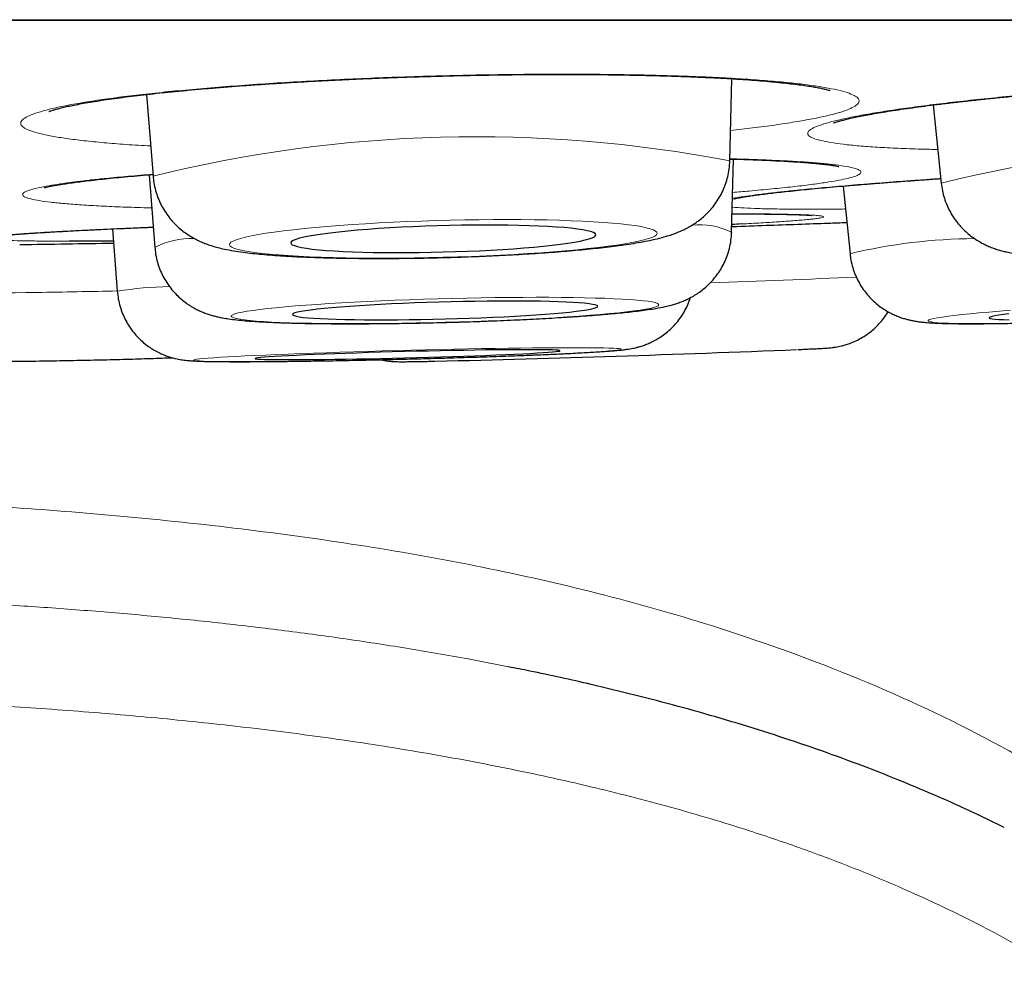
# Model space of a CAD drawing. Header units: millimetres. Extents: x 8 to 761, y 12 to 790.
# Tile 9 of 241: x 356.17 to 360.12, y 353.23 to 357.01. Entities that reach past the tile are written whole.
import ezdxf

# ---------------------------------------------------------------- set-up
doc = ezdxf.new("R2010")
doc.units = ezdxf.units.MM

msp = doc.modelspace()

# ---------------------------------------------------------------- linework, layer by layer
at = {"color": 252, "linetype": 'Continuous', "lineweight": 0}
msp.add_line((337.6885, 357.0097), (371.0841, 357.0097), dxfattribs=at)
at = {"color": 7, "linetype": 'Continuous', "lineweight": 30}
for p, q in [((337.7188, 357.0073), (371.0537, 357.0073)), ((359.0171, 356.4429), (359.0256, 356.7724)), ((356.6748, 356.7094), (356.7008, 356.3812)), ((359.8335, 356.6671), (359.866, 356.3532)), ((359.0171, 356.4429), (359.0171, 356.4422)), ((359.0243, 356.1563), (359.0319, 356.4497)), ((356.6848, 356.3869), (356.708, 356.0944)), ((359.4722, 356.3415), (359.4997, 356.0697)), ((356.5378, 356.1694), (356.5574, 355.9187)), ((359.0243, 356.1563), (359.024, 356.1548)), ((359.4998, 356.0692), (359.4997, 356.0697))]:
    msp.add_line(p, q, dxfattribs=at)
at = {"color": 252, "linetype": 'Continuous', "lineweight": 0, "flags": 128}
for points in [[(357.8665, 356.0554), (357.9245, 356.0571), (357.9822, 356.0591), (358.0394, 356.0615), (358.0957, 356.0641), (358.1511, 356.0671), (358.2051, 356.0703), (358.2576, 356.0738), (358.3083, 356.0776), (358.357, 356.0816), (358.4035, 356.0858), (358.4475, 356.0903), (358.4889, 356.0949), (358.5274, 356.0996), (358.5629, 356.1045), (358.5952, 356.1095), (358.6242, 356.1146), (358.6498, 356.1198), (358.6717, 356.125), (358.69, 356.1302), (358.7046, 356.1354), (358.7153, 356.1406), (358.7221, 356.1458), (358.7251, 356.1508), (358.7241, 356.1558), (358.7192, 356.1607), (358.7104, 356.1654), (358.6978, 356.1699), (358.6813, 356.1743), (358.6612, 356.1784), (358.6374, 356.1824), (358.6101, 356.186), (358.5795, 356.1895), (358.5455, 356.1926), (358.5085, 356.1955), (358.4685, 356.1981), (358.4258, 356.2003), (358.3806, 356.2022), (358.333, 356.2038), (358.2832, 356.2051), (358.2316, 356.206), (358.1783, 356.2066), (358.1236, 356.2068), (358.0677, 356.2066), (358.0108, 356.2061), (357.9534, 356.2053), (357.8955, 356.2041), (357.8375, 356.2025), (357.7796, 356.2007), (357.7222, 356.1985), (357.6653, 356.196), (357.6094, 356.1932), (357.5547, 356.1901), (357.5014, 356.1867), (357.4498, 356.183), (357.4001, 356.1791), (357.3524, 356.175), (357.3072, 356.1707), (357.2645, 356.1662), (357.2245, 356.1615), (357.1875, 356.1567), (357.1535, 356.1517), (357.1229, 356.1467), (357.0956, 356.1415), (357.0718, 356.1364), (357.0517, 356.1311), (357.0352, 356.1259), (357.0226, 356.1207), (357.0138, 356.1155), (357.0089, 356.1104), (357.0079, 356.1054), (357.0109, 356.1005), (357.0177, 356.0957), (357.0284, 356.0911), (357.043, 356.0866), (357.0613, 356.0824), (357.0832, 356.0783), (357.1088, 356.0745), (357.1378, 356.0709), (357.1701, 356.0676), (357.2056, 356.0646), (357.2441, 356.0619), (357.2855, 356.0595), (357.3295, 356.0574), (357.376, 356.0557), (357.4247, 356.0542), (357.4754, 356.0531), (357.5279, 356.0524), (357.5819, 356.052), (357.6373, 356.052), (357.6937, 356.0523), (357.7508, 356.053), (357.8085, 356.054), (357.8665, 356.0554)], [(357.8738, 355.7942), (357.9317, 355.7958), (357.9894, 355.7977), (358.0466, 355.7998), (358.103, 355.802), (358.1584, 355.8044), (358.2124, 355.8071), (358.2649, 355.8098), (358.3156, 355.8127), (358.3643, 355.8158), (358.4108, 355.8189), (358.4548, 355.8222), (358.4961, 355.8256), (358.5347, 355.829), (358.5702, 355.8325), (358.6025, 355.836), (358.6315, 355.8396), (358.657, 355.8431), (358.679, 355.8467), (358.6973, 355.8502), (358.7118, 355.8537), (358.7225, 355.8572), (358.7294, 355.8606), (358.7323, 355.8638), (358.7313, 355.867), (358.7265, 355.8701), (358.7177, 355.8731), (358.705, 355.8759), (358.6886, 355.8785), (358.6685, 355.881), (358.6447, 355.8833), (358.6174, 355.8854), (358.5867, 355.8873), (358.5528, 355.889), (358.5158, 355.8905), (358.4758, 355.8918), (358.4331, 355.8928), (358.3878, 355.8936), (358.3402, 355.8942), (358.2905, 355.8945), (358.2389, 355.8946), (358.1856, 355.8944), (358.1308, 355.894), (358.0749, 355.8934), (358.0181, 355.8925), (357.9606, 355.8914), (357.9028, 355.8901), (357.8448, 355.8886), (357.7869, 355.8868), (357.7294, 355.8848), (357.6726, 355.8827), (357.6167, 355.8803), (357.562, 355.8778), (357.5087, 355.8751), (357.4571, 355.8723), (357.4073, 355.8693), (357.3597, 355.8662), (357.3145, 355.863), (357.2717, 355.8597), (357.2318, 355.8563), (357.1948, 355.8528), (357.1608, 355.8493), (357.1301, 355.8458), (357.1029, 355.8422), (357.0791, 355.8386), (357.0589, 355.8351), (357.0425, 355.8316), (357.0299, 355.8281), (357.0211, 355.8247), (357.0162, 355.8213), (357.0152, 355.8181), (357.0182, 355.815), (357.025, 355.8119), (357.0357, 355.8091), (357.0503, 355.8063), (357.0686, 355.8038), (357.0905, 355.8014), (357.1161, 355.7992), (357.1451, 355.7972), (357.1774, 355.7954), (357.2129, 355.7938), (357.2514, 355.7924), (357.2928, 355.7912), (357.3368, 355.7903), (357.3832, 355.7896), (357.4319, 355.7892), (357.4827, 355.789), (357.5352, 355.789), (357.5892, 355.7893), (357.6445, 355.7898), (357.7009, 355.7905), (357.7581, 355.7915), (357.8158, 355.7927), (357.8738, 355.7942)], [(360.1441, 355.8425), (360.0996, 355.8389), (360.0576, 355.8354), (360.0185, 355.8318), (359.9824, 355.8284), (359.9493, 355.8249), (359.9196, 355.8216), (359.8933, 355.8184), (359.8705, 355.8152), (359.8514, 355.8122), (359.8361, 355.8093), (359.8245, 355.8066), (359.8168, 355.804), (359.813, 355.8016), (359.8131, 355.7994), (359.8171, 355.7973), (359.825, 355.7955), (359.8368, 355.7939), (359.8524, 355.7925), (359.8717, 355.7913), (359.8946, 355.7904), (359.9211, 355.7897), (359.9511, 355.7892), (359.9842, 355.789), (360.0206, 355.789), (360.0599, 355.7892), (360.1019, 355.7897), (360.1466, 355.7905)], [(358.5815, 355.6862), (358.5795, 355.6873), (358.5736, 355.6883), (358.5638, 355.6892), (358.5502, 355.69), (358.5328, 355.6907), (358.5117, 355.6913), (358.4871, 355.6917), (358.4589, 355.692), (358.4273, 355.6922), (358.3926, 355.6923), (358.3548, 355.6922), (358.3141, 355.692), (358.2707, 355.6917), (358.2248, 355.6913), (358.1766, 355.6907), (358.1264, 355.69), (358.0743, 355.6892), (358.0206, 355.6883), (357.9656, 355.6872), (357.9094, 355.6861), (357.8524, 355.6848), (357.7948, 355.6835), (357.7369, 355.6821), (357.6789, 355.6806), (357.6211, 355.679), (357.5637, 355.6774), (357.5071, 355.6757), (357.4515, 355.6739), (357.3971, 355.6721), (357.3442, 355.6703), (357.2931, 355.6684), (357.2439, 355.6665), (357.1968, 355.6646), (357.1522, 355.6627), (357.1102, 355.6608), (357.071, 355.659), (357.0347, 355.6571), (357.0016, 355.6553), (356.9718, 355.6535), (356.9454, 355.6518), (356.9226, 355.6501), (356.9034, 355.6485), (356.8879, 355.647), (356.8763, 355.6455), (356.8685, 355.6441), (356.8646, 355.6429), (356.8646, 355.6417), (356.8686, 355.6406), (356.8764, 355.6396), (356.8881, 355.6388), (356.9036, 355.638), (356.9229, 355.6374), (356.9458, 355.6369), (356.9722, 355.6365), (357.0021, 355.6363), (357.0353, 355.6362), (357.0716, 355.6362), (357.1108, 355.6363), (357.1529, 355.6366), (357.1975, 355.6369), (357.2446, 355.6375), (357.2938, 355.6381), (357.345, 355.6388), (357.398, 355.6397), (357.4524, 355.6407), (357.508, 355.6418), (357.5646, 355.643), (357.622, 355.6443), (357.6798, 355.6456), (357.7378, 355.6471), (357.7957, 355.6486), (357.8533, 355.6502), (357.9103, 355.6519), (357.9664, 355.6537), (358.0215, 355.6554), (358.0751, 355.6573), (358.1272, 355.6591), (358.1774, 355.661), (358.2256, 355.6629), (358.2714, 355.6648), (358.3147, 355.6667), (358.3554, 355.6685), (358.3932, 355.6704), (358.4279, 355.6722), (358.4593, 355.674), (358.4875, 355.6758), (358.5121, 355.6775), (358.5331, 355.6791), (358.5505, 355.6807), (358.564, 355.6822), (358.5737, 355.6836), (358.5796, 355.6849), (358.5815, 355.6862)]]:
    msp.add_lwpolyline(points, dxfattribs=at)
at = {"color": 7, "linetype": 'Continuous', "lineweight": 30, "flags": 128}
for points in [[(357.8665, 356.0766), (357.9152, 356.078), (357.9636, 356.0798), (358.0113, 356.0819), (358.0582, 356.0843), (358.1038, 356.087), (358.1479, 356.0899), (358.1903, 356.0931), (358.2306, 356.0965), (358.2686, 356.1002), (358.3041, 356.104), (358.3367, 356.108), (358.3665, 356.1121), (358.393, 356.1163), (358.4163, 356.1206), (358.436, 356.125), (358.4522, 356.1294), (358.4646, 356.1337), (358.4733, 356.1381), (358.4781, 356.1424), (358.4791, 356.1466), (358.4762, 356.1507), (358.4694, 356.1547), (358.4589, 356.1585), (358.4446, 356.1622), (358.4266, 356.1656), (358.4051, 356.1688), (358.3802, 356.1717), (358.352, 356.1744), (358.3208, 356.1768), (358.2867, 356.1789), (358.2499, 356.1807), (358.2107, 356.1822), (358.1693, 356.1833), (358.1261, 356.1841), (358.0811, 356.1845), (358.0349, 356.1846), (357.9875, 356.1843), (357.9394, 356.1837), (357.8909, 356.1828), (357.8421, 356.1815), (357.7936, 356.1799), (357.7455, 356.1779), (357.6981, 356.1757), (357.6519, 356.1731), (357.6069, 356.1703), (357.5637, 356.1672), (357.5223, 356.1639), (357.4831, 356.1604), (357.4464, 356.1567), (357.4122, 356.1528), (357.381, 356.1487), (357.3529, 356.1446), (357.3279, 356.1403), (357.3064, 356.1359), (357.2885, 356.1316), (357.2741, 356.1272), (357.2636, 356.1228), (357.2568, 356.1185), (357.2539, 356.1142), (357.2549, 356.11), (357.2597, 356.106), (357.2684, 356.1021), (357.2808, 356.0983), (357.297, 356.0948), (357.3167, 356.0915), (357.34, 356.0884), (357.3665, 356.0856), (357.3963, 356.0831), (357.429, 356.0808), (357.4644, 356.0789), (357.5024, 356.0773), (357.5427, 356.076), (357.5851, 356.075), (357.6292, 356.0744), (357.6748, 356.0741), (357.7217, 356.0742), (357.7694, 356.0747), (357.8178, 356.0754), (357.8665, 356.0766)], [(357.8738, 355.8078), (357.9225, 355.8092), (357.9708, 355.8108), (358.0186, 355.8126), (358.0654, 355.8146), (358.1111, 355.8168), (358.1552, 355.8191), (358.1975, 355.8216), (358.2379, 355.8242), (358.2759, 355.8269), (358.3113, 355.8297), (358.344, 355.8325), (358.3737, 355.8355), (358.4003, 355.8384), (358.4235, 355.8414), (358.4433, 355.8444), (358.4594, 355.8474), (358.4719, 355.8503), (358.4806, 355.8532), (358.4854, 355.856), (358.4864, 355.8588), (358.4835, 355.8614), (358.4767, 355.8639), (358.4661, 355.8662), (358.4518, 355.8684), (358.4339, 355.8705), (358.4123, 355.8723), (358.3874, 355.874), (358.3593, 355.8754), (358.328, 355.8767), (358.2939, 355.8777), (358.2572, 355.8785), (358.218, 355.879), (358.1766, 355.8794), (358.1333, 355.8795), (358.0884, 355.8793), (358.0421, 355.8789), (357.9948, 355.8783), (357.9467, 355.8774), (357.8981, 355.8764), (357.8494, 355.8751), (357.8008, 355.8736), (357.7527, 355.8718), (357.7054, 355.8699), (357.6591, 355.8679), (357.6142, 355.8656), (357.5709, 355.8632), (357.5296, 355.8607), (357.4904, 355.8581), (357.4536, 355.8553), (357.4195, 355.8525), (357.3883, 355.8496), (357.3601, 355.8466), (357.3352, 355.8436), (357.3137, 355.8406), (357.2957, 355.8376), (357.2814, 355.8347), (357.2708, 355.8318), (357.2641, 355.8289), (357.2612, 355.8261), (357.2621, 355.8235), (357.267, 355.8209), (357.2756, 355.8185), (357.2881, 355.8162), (357.3043, 355.8141), (357.324, 355.8121), (357.3472, 355.8104), (357.3738, 355.8088), (357.4035, 355.8075), (357.4362, 355.8063), (357.4717, 355.8054), (357.5097, 355.8048), (357.55, 355.8043), (357.5924, 355.8041), (357.6365, 355.8041), (357.6821, 355.8044), (357.729, 355.8049), (357.7767, 355.8056), (357.8251, 355.8066), (357.8738, 355.8078)], [(360.1378, 355.8277), (360.1155, 355.825), (360.0967, 355.8224), (360.0816, 355.8199), (360.0702, 355.8175), (360.0625, 355.8153), (360.0588, 355.8132), (360.0588, 355.8114), (360.0628, 355.8097), (360.0706, 355.8082), (360.0822, 355.807), (360.0975, 355.8059), (360.1164, 355.8051), (360.1389, 355.8045)], [(358.3355, 355.6799), (358.3336, 355.6808), (358.3278, 355.6817), (358.3181, 355.6824), (358.3047, 355.683), (358.2876, 355.6835), (358.2669, 355.6839), (358.2428, 355.6841), (358.2155, 355.6842), (358.185, 355.6842), (358.1515, 355.6841), (358.1154, 355.6838), (358.0768, 355.6835), (358.0359, 355.683), (357.9931, 355.6823), (357.9485, 355.6816), (357.9026, 355.6808), (357.8554, 355.6798), (357.8075, 355.6788), (357.759, 355.6776), (357.7103, 355.6764), (357.6617, 355.6751), (357.6134, 355.6737), (357.5659, 355.6723), (357.5193, 355.6708), (357.474, 355.6693), (357.4303, 355.6677), (357.3885, 355.6661), (357.3487, 355.6646), (357.3114, 355.663), (357.2766, 355.6614), (357.2446, 355.6598), (357.2157, 355.6583), (357.19, 355.6568), (357.1676, 355.6553), (357.1488, 355.6539), (357.1336, 355.6526), (357.1221, 355.6513), (357.1144, 355.6502), (357.1105, 355.6491), (357.1106, 355.6481), (357.1145, 355.6472), (357.1222, 355.6464), (357.1337, 355.6457), (357.149, 355.6452), (357.1679, 355.6447), (357.1903, 355.6444), (357.2161, 355.6442), (357.245, 355.6442), (357.277, 355.6443), (357.3118, 355.6445), (357.3492, 355.6448), (357.389, 355.6452), (357.4309, 355.6458), (357.4746, 355.6465), (357.5199, 355.6472), (357.5665, 355.6481), (357.6141, 355.6491), (357.6623, 355.6502), (357.7109, 355.6514), (357.7597, 355.6527), (357.8081, 355.654), (357.8561, 355.6554), (357.9032, 355.6569), (357.9491, 355.6584), (357.9936, 355.6599), (358.0365, 355.6615), (358.0773, 355.6631), (358.1159, 355.6647), (358.152, 355.6663), (358.1854, 355.6678), (358.2158, 355.6694), (358.2432, 355.6709), (358.2672, 355.6724), (358.2879, 355.6738), (358.3049, 355.6752), (358.3183, 355.6765), (358.3279, 355.6777), (358.3336, 355.6788), (358.3355, 355.6799)]]:
    msp.add_lwpolyline(points, dxfattribs=at)
at = {"color": 252, "linetype": 'Continuous', "lineweight": 0}
for centre, radius, start, end in [((357.9995, 351.1423), 5.3974, 79.1327, 103.9226), ((361.3343, 350.3071), 6.2218, 82.18611, 103.64943), ((358.894, 355.8847), 0.3013, 64.3629, 95.4245), ((356.8534, 355.8268), 0.3045, 87.8571, 118.5076), ((360.0185, 353.8887), 2.2419, 90.4934, 103.3812), ((356.6559, 424.0068), 68.0918, 271.921729, 272.416717), ((355.7458, 388.1324), 32.2219, 269.63365, 270.86785), ((355.7, 393.7765), 37.866, 270.80777, 271.29909), ((356.7902, 354.5063), 1.4316, 90.9749, 99.3618)]:
    msp.add_arc(centre, radius, start, end, dxfattribs=at)
at = {"color": 7, "linetype": 'Continuous', "lineweight": 30}
for centre, radius, start, end in [((354.3863, 486.0945), 130, 270.784149, 270.950264), ((355.8353, 440.5696), 84.9551, 271.349096, 272.327422)]:
    msp.add_arc(centre, radius, start, end, dxfattribs=at)
for points, knots in [([(356.2832, 356.6408), (356.2831, 356.6408), (356.2828, 356.6406), (356.2852, 356.6416), (356.2904, 356.6436), (356.2992, 356.6465), (356.3115, 356.6501), (356.3276, 356.6544), (356.3475, 356.6591), (356.3712, 356.6643), (356.3987, 356.6697), (356.43, 356.6754), (356.4649, 356.6813), (356.5033, 356.6873), (356.5451, 356.6933), (356.59, 356.6993), (356.6378, 356.7052), (356.6882, 356.7111), (356.7414, 356.7168), (356.797, 356.7224), (356.8552, 356.728), (356.9156, 356.7333), (356.9781, 356.7385), (357.0426, 356.7435), (357.1089, 356.7483), (357.1643, 356.752), (357.2097, 356.7549), (357.2556, 356.7578), (357.3151, 356.7612), (357.3869, 356.7651), (357.4596, 356.7687), (357.5332, 356.7721), (357.6075, 356.7752), (357.6824, 356.778), (357.7578, 356.7805), (357.8334, 356.7827), (357.909, 356.7847), (357.9844, 356.7863), (358.0595, 356.7876), (358.1343, 356.7887), (358.2086, 356.7894), (358.2822, 356.7898), (358.3548, 356.7899), (358.4261, 356.7897), (358.4959, 356.7892), (358.5642, 356.7883), (358.631, 356.7872), (358.6964, 356.7858), (358.7603, 356.784), (358.8222, 356.782), (358.8819, 356.7797), (358.9392, 356.7772), (358.9936, 356.7743), (359.0453, 356.7713), (359.0943, 356.768), (359.1407, 356.7644), (359.1843, 356.7607), (359.225, 356.7567), (359.2623, 356.7527), (359.296, 356.7485), (359.326, 356.7443), (359.3519, 356.7402), (359.3738, 356.7363), (359.3911, 356.7327), (359.4041, 356.7296), (359.4131, 356.7272), (359.4185, 356.7255), (359.4209, 356.7246), (359.4205, 356.7248), (359.4204, 356.7248)], [0, 0, 0, 0, 0.003268, 0.013065, 0.023785, 0.035421, 0.047913, 0.061154, 0.075016, 0.089261, 0.104031, 0.119243, 0.134802, 0.150625, 0.166644, 0.182798, 0.199038, 0.215321, 0.231571, 0.248008, 0.264474, 0.280969, 0.297495, 0.314058, 0.33066, 0.347309, 0.354691, 0.363479, 0.380115, 0.396729, 0.413339, 0.429955, 0.446582, 0.463228, 0.479898, 0.496602, 0.513325, 0.529919, 0.546555, 0.56324, 0.579953, 0.596671, 0.613365, 0.630012, 0.64659, 0.663082, 0.679603, 0.696211, 0.71287, 0.729539, 0.746163, 0.7627, 0.779106, 0.795351, 0.811556, 0.827835, 0.844119, 0.860335, 0.876417, 0.892286, 0.907854, 0.923019, 0.937675, 0.952105, 0.964584, 0.976319, 0.987211, 0.997213, 1, 1, 1, 1]), ([(359.4333, 356.5946), (359.4333, 356.5946), (359.4332, 356.5946), (359.4361, 356.5958), (359.4421, 356.5979), (359.4517, 356.6009), (359.4648, 356.6046), (359.4818, 356.609), (359.5026, 356.6139), (359.5272, 356.6192), (359.5555, 356.6248), (359.5876, 356.6308), (359.6232, 356.6369), (359.6624, 356.6432), (359.7048, 356.6497), (359.7502, 356.6562), (359.7986, 356.6627), (359.8495, 356.6692), (359.9031, 356.6757), (359.9591, 356.6822), (360.0176, 356.6886), (360.0784, 356.6949), (360.1412, 356.7012), (360.2059, 356.7073), (360.2725, 356.7133), (360.333, 356.7185), (360.3837, 356.7227), (360.435, 356.7268), (360.4949, 356.7314), (360.5671, 356.7367), (360.6401, 356.7418), (360.714, 356.7467), (360.7885, 356.7514), (360.8635, 356.7559), (360.939, 356.7601), (361.0148, 356.764), (361.0904, 356.7677), (361.1657, 356.7712), (361.2407, 356.7743), (361.3154, 356.7772), (361.3895, 356.7798), (361.4629, 356.7822), (361.5352, 356.7842), (361.6063, 356.7859), (361.6758, 356.7873), (361.7437, 356.7884), (361.8101, 356.7892), (361.875, 356.7897), (361.9384, 356.7899), (361.9998, 356.7898), (362.059, 356.7893), (362.1157, 356.7886), (362.1696, 356.7876), (362.2207, 356.7863), (362.2691, 356.7847), (362.3149, 356.7828), (362.3579, 356.7807), (362.3979, 356.7783), (362.4345, 356.7758), (362.4676, 356.773), (362.4969, 356.7701), (362.5222, 356.7672), (362.5434, 356.7643), (362.56, 356.7617), (362.5722, 356.7594), (362.5806, 356.7575), (362.5851, 356.7564), (362.5869, 356.7558), (362.5865, 356.7559), (362.5864, 356.7559)], [0, 0, 0, 0, 0.00526, 0.015102, 0.025932, 0.037726, 0.050404, 0.06384, 0.077883, 0.092366, 0.107231, 0.122514, 0.13812, 0.153969, 0.169996, 0.186146, 0.20237, 0.21863, 0.234799, 0.251188, 0.267598, 0.28403, 0.300488, 0.316974, 0.333496, 0.35006, 0.361033, 0.369775, 0.386328, 0.402859, 0.419384, 0.435913, 0.452454, 0.469011, 0.485593, 0.502207, 0.518839, 0.535344, 0.551889, 0.568483, 0.585106, 0.601733, 0.618337, 0.634895, 0.651386, 0.667792, 0.684226, 0.700748, 0.717322, 0.733907, 0.750451, 0.766911, 0.783244, 0.799421, 0.81556, 0.83177, 0.84799, 0.864148, 0.880176, 0.895995, 0.911517, 0.926636, 0.941238, 0.955584, 0.967898, 0.979408, 0.990011, 0.999662, 1, 1, 1, 1]), ([(357.8665, 356.0543), (357.8763, 356.0545), (357.9049, 356.0553), (357.9522, 356.0568), (358.0081, 356.0589), (358.0634, 356.0613), (358.1181, 356.064), (358.1718, 356.067), (358.2246, 356.0702), (358.2761, 356.0737), (358.3262, 356.0774), (358.3748, 356.0814), (358.4218, 356.0857), (358.4671, 356.0902), (358.5106, 356.095), (358.5523, 356.1001), (358.5923, 356.1055), (358.631, 356.1113), (358.6687, 356.1178), (358.707, 356.1255), (358.7412, 356.1336), (358.7709, 356.1422), (358.7944, 356.1502), (358.8158, 356.1587), (358.8363, 356.1681), (358.8563, 356.1788), (358.8765, 356.1912), (358.8966, 356.2057), (358.9166, 356.2226), (358.9361, 356.2421), (358.9544, 356.264), (358.9711, 356.2882), (358.9858, 356.3144), (358.9979, 356.3423), (359.0073, 356.3715), (359.0138, 356.4026), (359.017, 356.4266), (359.0168, 356.4404), (359.0168, 356.4429)], [0, 0, 0, 0, 0.017927, 0.052002, 0.08609, 0.120198, 0.15434, 0.18853, 0.222786, 0.257129, 0.291584, 0.326183, 0.360971, 0.396007, 0.431373, 0.467192, 0.503654, 0.541068, 0.579992, 0.621558, 0.668571, 0.699851, 0.725597, 0.748081, 0.768252, 0.787063, 0.805245, 0.823308, 0.841453, 0.859872, 0.878581, 0.897513, 0.916588, 0.935746, 0.954948, 0.974174, 0.995249, 1, 1, 1, 1]), ([(359.0173, 356.4502), (359.0185, 356.4501), (359.0379, 356.4497), (359.0732, 356.4485), (359.1229, 356.4468), (359.1694, 356.4449), (359.2131, 356.4428), (359.2537, 356.4406), (359.2911, 356.4382), (359.3252, 356.4358), (359.3557, 356.4332), (359.3824, 356.4306), (359.4053, 356.428), (359.4234, 356.4256), (359.437, 356.4236), (359.4466, 356.4218), (359.4524, 356.4206), (359.4551, 356.42), (359.4547, 356.4201), (359.4547, 356.4201)], [0, 0, 0, 0, 0.004833, 0.07781, 0.150604, 0.223191, 0.295536, 0.367588, 0.439269, 0.510469, 0.580839, 0.64982, 0.717328, 0.782915, 0.839533, 0.892462, 0.94108, 0.985009, 1, 1, 1, 1]), ([(356.2639, 356.3345), (356.2639, 356.3345), (356.2635, 356.3344), (356.2653, 356.335), (356.2696, 356.3362), (356.2777, 356.3382), (356.2857, 356.3399), (356.2938, 356.3416), (356.3032, 356.3434), (356.3198, 356.3464), (356.3424, 356.3501), (356.3686, 356.3539), (356.3985, 356.358), (356.432, 356.3622), (356.469, 356.3665), (356.5092, 356.3708), (356.5527, 356.3752), (356.5992, 356.3796), (356.6482, 356.3839), (356.683, 356.3868), (356.7003, 356.3882)], [0, 0, 0, 0, 0.003546, 0.044122, 0.089492, 0.139716, 0.195464, 0.202357, 0.240745, 0.303103, 0.367421, 0.433816, 0.501798, 0.571006, 0.641179, 0.712128, 0.783727, 0.855877, 0.928404, 1, 1, 1, 1]), ([(356.7011, 356.381), (356.7019, 356.3722), (356.7037, 356.3528), (356.7104, 356.3237), (356.7202, 356.2942), (356.7326, 356.2665), (356.7473, 356.2406), (356.7639, 356.217), (356.782, 356.1956), (356.8012, 356.1767), (356.821, 356.1601), (356.841, 356.1459), (356.8608, 356.1338), (356.8804, 356.1235), (356.8999, 356.1147), (356.9196, 356.1071), (356.9402, 356.1003), (356.9632, 356.0939), (356.9911, 356.0874), (357.0242, 356.0812), (357.0613, 356.0757), (357.0994, 356.0711), (357.1385, 356.0672), (357.1795, 356.0638), (357.2231, 356.0608), (357.2678, 356.0583), (357.3141, 356.0562), (357.3618, 356.0544), (357.4111, 356.053), (357.4617, 356.0519), (357.5136, 356.0512), (357.5667, 356.0508), (357.6207, 356.0507), (357.6755, 356.0509), (357.731, 356.0515), (357.787, 356.0524), (357.8322, 356.0534), (357.8587, 356.0541), (357.8665, 356.0543)], [0, 0, 0, 0, 0.016597, 0.036441, 0.055918, 0.075058, 0.09388, 0.112389, 0.130581, 0.148451, 0.166006, 0.183309, 0.200535, 0.217961, 0.235975, 0.255203, 0.276526, 0.30128, 0.331825, 0.373202, 0.416474, 0.45553, 0.492343, 0.531118, 0.568392, 0.604727, 0.64045, 0.67575, 0.710743, 0.745511, 0.780109, 0.814578, 0.848948, 0.883243, 0.917484, 0.951686, 0.985864, 1, 1, 1, 1]), ([(359.0333, 356.29), (359.0334, 356.29), (359.0338, 356.2901), (359.0378, 356.2911), (359.0449, 356.2926), (359.0556, 356.2947), (359.0679, 356.2969), (359.0831, 356.2994), (359.1015, 356.3022), (359.1262, 356.3057), (359.1546, 356.3094), (359.1865, 356.3133), (359.2219, 356.3173), (359.2606, 356.3215), (359.3024, 356.3259), (359.3473, 356.3303), (359.3951, 356.3348), (359.4456, 356.3393), (359.4987, 356.3439), (359.5543, 356.3485), (359.6124, 356.3531), (359.6727, 356.3578), (359.7352, 356.3624), (359.7989, 356.367), (359.8426, 356.37), (359.8641, 356.3715)], [0, 0, 0, 0, 0.023055, 0.052637, 0.085905, 0.122661, 0.160516, 0.186354, 0.230183, 0.275045, 0.320992, 0.367735, 0.415078, 0.46289, 0.511082, 0.559599, 0.608391, 0.657152, 0.705862, 0.754849, 0.804038, 0.853354, 0.902725, 0.952059, 1, 1, 1, 1]), ([(359.8661, 356.353), (359.8675, 356.3429), (359.8702, 356.3223), (359.8782, 356.2923), (359.889, 356.2634), (359.9024, 356.2363), (359.918, 356.2112), (359.9354, 356.1883), (359.9542, 356.1678), (359.9739, 356.1497), (359.9941, 356.1341), (360.0143, 356.1209), (360.0341, 356.1098), (360.0534, 356.1007), (360.0723, 356.0931), (360.0909, 356.0866), (360.1101, 356.0811), (360.1307, 356.0761), (360.1549, 356.0713), (360.1853, 356.0665), (360.22, 356.0624), (360.2575, 356.0591), (360.2951, 356.0566), (360.3347, 356.0546), (360.3767, 356.053), (360.4199, 356.0519), (360.4647, 356.0511), (360.5111, 356.0507), (360.5591, 356.0507), (360.6086, 356.051), (360.6595, 356.0516), (360.7116, 356.0526), (360.7648, 356.0539), (360.8189, 356.0554), (360.8738, 356.0573), (360.9293, 356.0595), (360.9839, 356.0618), (361.02, 356.0636), (361.0375, 356.0645)], [0, 0, 0, 0, 0.018947, 0.038497, 0.057674, 0.076503, 0.094994, 0.113148, 0.13095, 0.148377, 0.165406, 0.182059, 0.19846, 0.214891, 0.231689, 0.249401, 0.268818, 0.291084, 0.31811, 0.353854, 0.400336, 0.439858, 0.476794, 0.51574, 0.55297, 0.589175, 0.624732, 0.659848, 0.694653, 0.729229, 0.763634, 0.79791, 0.832087, 0.866188, 0.900234, 0.934238, 0.968215, 1, 1, 1, 1]), ([(359.0262, 356.2298), (359.0392, 356.2297), (359.0676, 356.2297), (359.1078, 356.2296), (359.1475, 356.2293), (359.184, 356.2289), (359.2172, 356.2284), (359.2469, 356.2278), (359.2732, 356.2272), (359.2957, 356.2264), (359.3144, 356.2257), (359.3285, 356.2249), (359.3382, 356.2242), (359.3435, 356.2238), (359.3459, 356.2235), (359.3455, 356.2235), (359.3454, 356.2236)], [0, 0, 0, 0, 0.0721036, 0.157173, 0.2421481, 0.3269675, 0.4111478, 0.4945998, 0.5772889, 0.6589213, 0.7390038, 0.8167175, 0.8814584, 0.9395441, 0.9897408, 1, 1, 1, 1]), ([(356.0737, 356.1399), (356.0736, 356.1398), (356.0733, 356.1398), (356.0756, 356.1402), (356.0807, 356.1409), (356.0895, 356.1419), (356.0993, 356.143), (356.1095, 356.144), (356.1213, 356.1451), (356.1392, 356.1466), (356.1636, 356.1486), (356.1915, 356.1506), (356.2228, 356.1527), (356.2576, 356.1549), (356.2956, 356.1571), (356.3367, 356.1595), (356.3809, 356.1618), (356.4279, 356.1642), (356.4776, 356.1666), (356.5299, 356.1691), (356.5848, 356.1715), (356.6419, 356.174), (356.6817, 356.1757), (356.7015, 356.1765)], [0, 0, 0, 0, 0.009569, 0.041148, 0.077946, 0.119786, 0.166013, 0.185623, 0.215789, 0.268319, 0.321896, 0.376527, 0.431883, 0.487762, 0.544041, 0.600646, 0.657538, 0.714667, 0.77157, 0.828519, 0.885737, 0.943143, 1, 1, 1, 1]), ([(359.0249, 356.1789), (359.0257, 356.179), (359.073, 356.1806), (359.1623, 356.1837), (359.2911, 356.1882), (359.3995, 356.1921), (359.4624, 356.1944), (359.487, 356.1953)], [0, 0, 0, 0, 0.004936, 0.283805, 0.5548, 0.825796, 1, 1, 1, 1]), ([(359.0629, 356.1891), (359.0629, 356.1891), (359.0516, 356.1884), (359.0383, 356.1878), (359.0251, 356.1871)], [0, 0, 0, 0, 0.007047, 1, 1, 1, 1]), ([(357.8738, 355.7937), (357.8835, 355.794), (357.9118, 355.7947), (357.9586, 355.7962), (358.0139, 355.798), (358.0686, 355.8001), (358.1226, 355.8023), (358.1757, 355.8047), (358.2277, 355.8072), (358.2784, 355.8099), (358.3277, 355.8128), (358.3753, 355.8158), (358.4212, 355.8189), (358.4652, 355.8221), (358.5073, 355.8255), (358.5473, 355.829), (358.5853, 355.8326), (358.6213, 355.8365), (358.6556, 355.8406), (358.6888, 355.8451), (358.7227, 355.8504), (358.7529, 355.8562), (358.779, 355.8626), (358.7989, 355.8683), (358.8162, 355.8742), (358.8338, 355.8811), (358.8519, 355.8894), (358.8709, 355.8995), (358.8906, 355.9119), (358.9109, 355.9269), (358.9311, 355.9446), (358.9506, 355.9651), (358.9686, 355.9881), (358.9847, 356.0131), (358.9984, 356.04), (359.0095, 356.0684), (359.0179, 356.099), (359.0231, 356.1284), (359.0237, 356.148), (359.024, 356.1562)], [0, 0, 0, 0, 0.017574, 0.050982, 0.084399, 0.117829, 0.151281, 0.184764, 0.218289, 0.25187, 0.285523, 0.319268, 0.353133, 0.387156, 0.421387, 0.455903, 0.490817, 0.526311, 0.562697, 0.600575, 0.641292, 0.688949, 0.719458, 0.739418, 0.757207, 0.773516, 0.789185, 0.804787, 0.820705, 0.837262, 0.854495, 0.87226, 0.890379, 0.908715, 0.927183, 0.945731, 0.964327, 0.985052, 1, 1, 1, 1]), ([(359.5001, 356.0698), (359.5006, 356.0639), (359.5021, 356.0475), (359.5081, 356.0214), (359.5176, 355.9919), (359.5299, 355.9642), (359.5445, 355.9384), (359.5612, 355.9148), (359.5795, 355.8934), (359.5991, 355.8743), (359.6195, 355.8577), (359.6402, 355.8436), (359.6605, 355.832), (359.6799, 355.8227), (359.698, 355.8154), (359.7147, 355.8098), (359.7302, 355.8055), (359.7447, 355.8021), (359.7589, 355.7993), (359.7736, 355.797), (359.7902, 355.795), (359.8122, 355.7929), (359.8384, 355.7912), (359.8687, 355.79), (359.8999, 355.7891), (359.9333, 355.7886), (359.9695, 355.7884), (360.0075, 355.7884), (360.0474, 355.7887), (360.0893, 355.7891), (360.1332, 355.7898), (360.1789, 355.7908), (360.2264, 355.7919), (360.2755, 355.7932), (360.326, 355.7947), (360.3778, 355.7964), (360.4307, 355.7983), (360.4845, 355.8004), (360.539, 355.8026), (360.5939, 355.805), (360.6492, 355.8075), (360.7045, 355.8102), (360.7597, 355.813), (360.8145, 355.8159), (360.8688, 355.819), (360.9223, 355.8221), (360.9749, 355.8253), (361.0264, 355.8286), (361.0765, 355.8319), (361.1251, 355.8353), (361.172, 355.8388), (361.217, 355.8422), (361.2601, 355.8457), (361.3011, 355.8492), (361.34, 355.8528), (361.3766, 355.8563), (361.4109, 355.8599), (361.4432, 355.8635), (361.4736, 355.8673), (361.5031, 355.8713), (361.5289, 355.8755), (361.5511, 355.8797), (361.5689, 355.8837), (361.5848, 355.8879), (361.5996, 355.8924), (361.6151, 355.8979), (361.6316, 355.9046), (361.6493, 355.913), (361.6684, 355.9237), (361.6885, 355.937), (361.7092, 355.9532), (361.7295, 355.9723), (361.7486, 355.994), (361.7659, 356.018), (361.7809, 356.0439), (361.7935, 356.0715), (361.8031, 356.1004), (361.8088, 356.1224), (361.8101, 356.1349), (361.8104, 356.1372)], [0, 0, 0, 0, 0.005367, 0.014954, 0.024338, 0.033529, 0.042531, 0.051344, 0.05996, 0.068363, 0.076523, 0.084393, 0.091908, 0.099024, 0.105772, 0.112302, 0.118864, 0.1257, 0.133174, 0.141795, 0.152355, 0.166434, 0.18895, 0.20809, 0.225985, 0.244899, 0.262967, 0.28057, 0.297897, 0.315043, 0.332066, 0.349, 0.365869, 0.38269, 0.399473, 0.416229, 0.432963, 0.44968, 0.466386, 0.483082, 0.499774, 0.516463, 0.533152, 0.549844, 0.56654, 0.583244, 0.599959, 0.616689, 0.633438, 0.650214, 0.667021, 0.683872, 0.700778, 0.717757, 0.734835, 0.752053, 0.76947, 0.787189, 0.805401, 0.8245, 0.845535, 0.860757, 0.872956, 0.881809, 0.88964, 0.896834, 0.903819, 0.910836, 0.918173, 0.926006, 0.934331, 0.943019, 0.951939, 0.961001, 0.97015, 0.979356, 0.988598, 0.997863, 1, 1, 1, 1]), ([(356.5416, 356.1203), (356.5131, 356.1202), (356.4516, 356.1198), (356.3933, 356.1197), (356.3656, 356.1198), (356.3644, 356.1198)], [0, 0, 0, 0, 0.452658, 0.976497, 1, 1, 1, 1]), ([(356.7085, 356.0944), (356.7087, 356.0904), (356.7094, 356.0758), (356.7142, 356.0512), (356.7225, 356.0212), (356.7338, 355.9928), (356.7475, 355.9663), (356.7633, 355.9419), (356.7808, 355.9196), (356.7996, 355.8997), (356.8193, 355.8823), (356.8394, 355.8674), (356.8591, 355.8549), (356.8783, 355.8446), (356.8965, 355.8363), (356.9139, 355.8295), (356.9306, 355.8239), (356.9471, 355.8193), (356.9642, 355.8152), (356.9833, 355.8114), (357.0075, 355.8075), (357.0362, 355.8039), (357.0689, 355.8007), (357.1023, 355.7982), (357.1373, 355.796), (357.1746, 355.7942), (357.2147, 355.7926), (357.2564, 355.7913), (357.2999, 355.7902), (357.3452, 355.7894), (357.3922, 355.7888), (357.4408, 355.7885), (357.491, 355.7884), (357.5424, 355.7885), (357.5951, 355.7888), (357.6487, 355.7893), (357.7031, 355.7901), (357.7581, 355.791), (357.8126, 355.7922), (357.8512, 355.7931), (357.8713, 355.7936), (357.8738, 355.7937)], [0, 0, 0, 0, 0.007305, 0.026662, 0.045619, 0.0642, 0.082418, 0.100276, 0.117762, 0.134847, 0.151479, 0.167591, 0.183133, 0.198152, 0.212864, 0.227678, 0.243003, 0.259524, 0.278187, 0.300438, 0.328988, 0.370917, 0.411134, 0.448184, 0.483383, 0.520492, 0.556388, 0.59154, 0.626211, 0.660552, 0.694659, 0.728593, 0.762397, 0.796103, 0.829734, 0.863308, 0.896839, 0.930338, 0.963816, 0.995516, 1, 1, 1, 1]), ([(356.5574, 355.9187), (356.5585, 355.9083), (356.5607, 355.8875), (356.5682, 355.8573), (356.5783, 355.8284), (356.591, 355.8012), (356.606, 355.7761), (356.6229, 355.753), (356.6414, 355.7321), (356.6612, 355.7136), (356.6818, 355.6975), (356.7028, 355.6838), (356.7235, 355.6725), (356.7432, 355.6636), (356.7613, 355.6569), (356.7773, 355.652), (356.7915, 355.6484), (356.804, 355.6458), (356.8154, 355.6439), (356.8261, 355.6423), (356.8371, 355.6411), (356.8493, 355.64), (356.8664, 355.6389), (356.8872, 355.6379), (356.9124, 355.6372), (356.9387, 355.6367), (356.9677, 355.6363), (356.9997, 355.6361), (357.034, 355.636), (357.0705, 355.636), (357.1093, 355.6361), (357.1504, 355.6364), (357.1936, 355.6368), (357.2388, 355.6373), (357.2858, 355.6379), (357.3345, 355.6386), (357.3847, 355.6394), (357.4361, 355.6403), (357.4887, 355.6413), (357.5422, 355.6424), (357.5964, 355.6436), (357.6511, 355.6449), (357.706, 355.6462), (357.7611, 355.6476), (357.8159, 355.6491), (357.8704, 355.6507), (357.9243, 355.6523), (357.9775, 355.6539), (358.0296, 355.6556), (358.0806, 355.6574), (358.1301, 355.6591), (358.1781, 355.6609), (358.2243, 355.6627), (358.2686, 355.6645), (358.3108, 355.6664), (358.3508, 355.6682), (358.3885, 355.67), (358.4237, 355.6718), (358.4564, 355.6736), (358.4866, 355.6754), (358.5143, 355.6772), (358.5399, 355.6791), (358.564, 355.6811), (358.5845, 355.6832), (358.6015, 355.6853), (358.615, 355.6874), (358.6266, 355.6895), (358.6385, 355.6921), (358.6516, 355.6954), (358.6664, 355.6999), (358.6833, 355.706), (358.7024, 355.7142), (358.7234, 355.7252), (358.7455, 355.7392), (358.7675, 355.7561), (358.7887, 355.7757), (358.8082, 355.7978), (358.8257, 355.822), (358.8408, 355.8481), (358.852, 355.872), (358.8569, 355.8874), (358.8588, 355.8933)], [0, 0, 0, 0, 0.009451, 0.018862, 0.028072, 0.037088, 0.045911, 0.054538, 0.06296, 0.071164, 0.079121, 0.086784, 0.094075, 0.100878, 0.107099, 0.112772, 0.118098, 0.123385, 0.128925, 0.135072, 0.142345, 0.151547, 0.164316, 0.186461, 0.204635, 0.221823, 0.239988, 0.257514, 0.274698, 0.291681, 0.308536, 0.325305, 0.342012, 0.358676, 0.375307, 0.391913, 0.4085, 0.425073, 0.441635, 0.458188, 0.474735, 0.491278, 0.507818, 0.524357, 0.540896, 0.557437, 0.57398, 0.590527, 0.607081, 0.623642, 0.640215, 0.656801, 0.673405, 0.690031, 0.706688, 0.723383, 0.740132, 0.756954, 0.773881, 0.790963, 0.808288, 0.826028, 0.844566, 0.86503, 0.879422, 0.888292, 0.895188, 0.901304, 0.907053, 0.912771, 0.918784, 0.925454, 0.932918, 0.941028, 0.949538, 0.958293, 0.967206, 0.976224, 0.985311, 0.994445, 1, 1, 1, 1]), ([(359.2905, 355.6848), (359.2957, 355.685), (359.3106, 355.6857), (359.332, 355.6867), (359.3547, 355.6878), (359.3746, 355.6888), (359.3922, 355.6899), (359.406, 355.6908), (359.417, 355.6917), (359.426, 355.6926), (359.434, 355.6936), (359.4424, 355.6948), (359.4527, 355.6967), (359.4653, 355.6994), (359.4809, 355.7035), (359.4998, 355.7097), (359.5215, 355.7186), (359.5444, 355.7303), (359.5675, 355.7448), (359.59, 355.7621), (359.6113, 355.7819), (359.6307, 355.8041), (359.6446, 355.8226), (359.651, 355.8341), (359.6526, 355.8368)], [0, 0, 0, 0, 0.044077, 0.124989, 0.206582, 0.289391, 0.37468, 0.466394, 0.527718, 0.563653, 0.586784, 0.60768, 0.62794, 0.648867, 0.673227, 0.70312, 0.738271, 0.776229, 0.816046, 0.857342, 0.899673, 0.942696, 0.986184, 1, 1, 1, 1]), ([(355.2862, 355.6641), (355.2865, 355.664), (355.2919, 355.6622), (355.3016, 355.6596), (355.3151, 355.6562), (355.3277, 355.6536), (355.3404, 355.6514), (355.3541, 355.6494), (355.3711, 355.6475), (355.392, 355.6456), (355.4171, 355.6439), (355.4445, 355.6425), (355.474, 355.6412), (355.5061, 355.6401), (355.5413, 355.6391), (355.5784, 355.6383), (355.6177, 355.6376), (355.6592, 355.6371), (355.7026, 355.6366), (355.7481, 355.6363), (355.7953, 355.6361), (355.8441, 355.636), (355.8945, 355.636), (355.9461, 355.6361), (355.9988, 355.6364), (356.0525, 355.6367), (356.1068, 355.6372), (356.1617, 355.6378), (356.2168, 355.6385), (356.272, 355.6393), (356.3271, 355.6402), (356.3818, 355.6412), (356.436, 355.6423), (356.4894, 355.6434), (356.5418, 355.6447), (356.5931, 355.646), (356.643, 355.6475), (356.6914, 355.649), (356.7366, 355.6505), (356.7646, 355.6515), (356.7779, 355.652)], [0, 0, 0, 0, 0.000529, 0.010934, 0.021641, 0.033155, 0.046279, 0.062159, 0.082855, 0.113736, 0.147543, 0.179228, 0.209341, 0.241125, 0.271926, 0.302159, 0.332041, 0.361691, 0.39118, 0.420553, 0.44984, 0.479063, 0.508237, 0.537373, 0.566481, 0.595567, 0.624637, 0.653696, 0.682748, 0.711796, 0.740845, 0.769896, 0.798954, 0.828023, 0.857106, 0.88621, 0.915341, 0.944506, 0.973714, 1, 1, 1, 1]), ([(357.613, 355.644), (357.6166, 355.6432), (357.6247, 355.6414), (357.636, 355.6396), (357.6464, 355.6382), (357.655, 355.6374), (357.6624, 355.6369), (357.6692, 355.6365), (357.6761, 355.6363), (357.6845, 355.6361), (357.6962, 355.636), (357.7116, 355.636), (357.7316, 355.6362), (357.7537, 355.6365), (357.7792, 355.6369), (357.8051, 355.6374), (357.824, 355.6378), (357.8324, 355.638)], [0, 0, 0, 0, 0.02302, 0.050225, 0.074846, 0.099439, 0.126104, 0.157469, 0.19747, 0.252833, 0.34056, 0.470045, 0.57862, 0.693731, 0.804443, 0.91316, 1, 1, 1, 1]), ([(360.1191, 353.7644), (360.0823, 353.7827), (359.9847, 353.8313), (359.8306, 353.8996), (359.6581, 353.9712), (359.4915, 354.0351), (359.3234, 354.095), (359.1534, 354.1511), (358.982, 354.2034), (358.7514, 354.2686), (358.4953, 354.3324), (358.2679, 354.3832), (358.1567, 354.4047), (358.1282, 354.4102)], [0, 0, 0, 0, 0.058533, 0.155438, 0.240271, 0.325105, 0.410162, 0.495219, 0.580836, 0.666454, 0.837966, 0.958401, 1, 1, 1, 1])]:
    msp.add_open_spline(points, degree=3, knots=knots, dxfattribs=at)
at = {"color": 252, "linetype": 'Continuous', "lineweight": 0}
for points, knots in [([(357.1995, 356.7554), (357.2435, 356.7581), (357.3317, 356.7634), (357.4689, 356.7703), (357.6085, 356.7763), (357.7498, 356.7814), (357.8918, 356.7854), (358.0337, 356.7883), (358.1743, 356.7902), (358.3125, 356.7911), (358.4474, 356.7908), (358.5782, 356.7894), (358.7039, 356.787), (358.8235, 356.7836), (358.936, 356.7791), (359.0409, 356.7736), (359.1375, 356.7671), (359.225, 356.7597), (359.3024, 356.7515), (359.3697, 356.7424), (359.4263, 356.7327), (359.4718, 356.7222), (359.5054, 356.7112), (359.5275, 356.6996), (359.5377, 356.6876), (359.5361, 356.6753), (359.5222, 356.6627), (359.4965, 356.6499), (359.4592, 356.637), (359.4106, 356.6242), (359.3507, 356.6115), (359.2802, 356.5989), (359.1995, 356.5866), (359.1134, 356.5751), (359.0501, 356.568), (359.0203, 356.5647)], [0, 0, 0, 0, 0.030354, 0.060816, 0.091278, 0.121631, 0.151985, 0.182447, 0.212909, 0.243263, 0.273617, 0.304079, 0.334541, 0.364894, 0.395248, 0.42571, 0.456172, 0.486526, 0.516879, 0.547342, 0.577804, 0.608157, 0.638511, 0.668973, 0.699435, 0.729789, 0.760142, 0.790604, 0.821067, 0.85142, 0.881774, 0.912236, 0.942698, 0.973052, 1, 1, 1, 1]), ([(356.6912, 356.5024), (356.6745, 356.5033), (356.6231, 356.5061), (356.5462, 356.5118), (356.4607, 356.5193), (356.3856, 356.5278), (356.3211, 356.537), (356.2674, 356.547), (356.2247, 356.5576), (356.1937, 356.5687), (356.1747, 356.5804), (356.1676, 356.5925), (356.1723, 356.6049), (356.1889, 356.6176), (356.2175, 356.6304), (356.2578, 356.6432), (356.3093, 356.6561), (356.3716, 356.6688), (356.4448, 356.6813), (356.5279, 356.6934), (356.6204, 356.7052), (356.7214, 356.7166), (356.8307, 356.7273), (356.9474, 356.7374), (357.0701, 356.7469), (357.1564, 356.7526), (357.1995, 356.7554)], [0, 0, 0, 0, 0.020507, 0.063168, 0.105828, 0.148337, 0.190846, 0.233507, 0.276167, 0.318676, 0.361185, 0.403845, 0.446506, 0.489015, 0.531523, 0.574184, 0.616844, 0.659353, 0.701862, 0.744523, 0.787183, 0.829692, 0.872193, 0.914846, 0.957499, 1, 1, 1, 1]), ([(359.852, 356.4883), (359.8296, 356.4888), (359.7729, 356.49), (359.6917, 356.493), (359.6079, 356.4974), (359.5345, 356.5027), (359.4718, 356.5091), (359.4199, 356.5164), (359.3792, 356.5245), (359.3501, 356.5334), (359.333, 356.5431), (359.3278, 356.5535), (359.3344, 356.5645), (359.3529, 356.5759), (359.3834, 356.5879), (359.4255, 356.6002), (359.4788, 356.6128), (359.5428, 356.6255), (359.6175, 356.6384), (359.7021, 356.6512), (359.7959, 356.664), (359.8982, 356.6766), (360.0086, 356.6889), (360.1263, 356.7008), (360.2498, 356.7124), (360.3366, 356.7196), (360.3799, 356.7232)], [0, 0, 0, 0, 0.0276382, 0.0699886, 0.1123391, 0.1545388, 0.1967385, 0.2390889, 0.2814394, 0.3236391, 0.3658388, 0.4081892, 0.4505397, 0.4927394, 0.5349391, 0.5772896, 0.61964, 0.6618397, 0.7040394, 0.7463899, 0.7887404, 0.8309401, 0.8731297, 0.91547, 0.9578104, 1, 1, 1, 1]), ([(359.0173, 356.451), (359.0177, 356.451), (359.0538, 356.4502), (359.1182, 356.448), (359.2089, 356.4443), (359.2892, 356.44), (359.3595, 356.435), (359.4189, 356.4294), (359.4673, 356.4233), (359.5045, 356.4166), (359.53, 356.4096), (359.5433, 356.4021), (359.5447, 356.3942), (359.5344, 356.386), (359.5134, 356.3781), (359.4839, 356.3705), (359.4484, 356.3633), (359.4022, 356.3556), (359.3433, 356.3473), (359.2706, 356.3386), (359.1876, 356.33), (359.107, 356.3224), (359.0507, 356.3179), (359.0285, 356.3162)], [0, 0, 0, 0, 0.000631, 0.052728, 0.105011, 0.157294, 0.209391, 0.261488, 0.313771, 0.366054, 0.418151, 0.470248, 0.522531, 0.574814, 0.626911, 0.670326, 0.713795, 0.75721, 0.809307, 0.86159, 0.913873, 0.96597, 1, 1, 1, 1]), ([(356.3957, 356.3592), (356.4138, 356.3614), (356.4501, 356.3658), (356.5185, 356.373), (356.6002, 356.3808), (356.6669, 356.3862), (356.7002, 356.389)], [0, 0, 0, 0, 0.215261, 0.430523, 0.716204, 1, 1, 1, 1]), ([(356.6954, 356.2537), (356.689, 356.2538), (356.6474, 356.2548), (356.5786, 356.2572), (356.4906, 356.261), (356.4128, 356.2656), (356.3451, 356.2707), (356.2881, 356.2764), (356.2426, 356.2827), (356.2085, 356.2894), (356.186, 356.2966), (356.1753, 356.3042), (356.1769, 356.3121), (356.1904, 356.3204), (356.2157, 356.3288), (356.2504, 356.3369), (356.2927, 356.3447), (356.3395, 356.3519), (356.377, 356.3568), (356.3957, 356.3592)], [0, 0, 0, 0, 0.01163, 0.075304, 0.138979, 0.202881, 0.266783, 0.330458, 0.394133, 0.458035, 0.521937, 0.585612, 0.649286, 0.713188, 0.777091, 0.840765, 0.893822, 0.946944, 1, 1, 1, 1]), ([(359.1862, 356.314), (359.2044, 356.3161), (359.2409, 356.3202), (359.3096, 356.3272), (359.3924, 356.3351), (359.4918, 356.3438), (359.5991, 356.3525), (359.7142, 356.3613), (359.803, 356.3677), (359.8548, 356.3712), (359.8641, 356.3718)], [0, 0, 0, 0, 0.111887, 0.223775, 0.372268, 0.521291, 0.670314, 0.818807, 0.9673, 1, 1, 1, 1]), ([(359.0278, 356.2917), (359.0329, 356.2927), (359.0479, 356.2956), (359.0828, 356.3009), (359.1295, 356.3073), (359.1673, 356.3118), (359.1862, 356.314)], [0, 0, 0, 0, 0.145325, 0.430099, 0.715226, 1, 1, 1, 1]), ([(359.4815, 356.2494), (359.4737, 356.2493), (359.4307, 356.2487), (359.3609, 356.2484), (359.2734, 356.2485), (359.1963, 356.2494), (359.1289, 356.2509), (359.0735, 356.2533), (359.0398, 356.2552), (359.0279, 356.2566), (359.0269, 356.2567)], [0, 0, 0, 0, 0.0355991, 0.1939022, 0.3522052, 0.5110739, 0.6699426, 0.8282456, 0.9865487, 1, 1, 1, 1]), ([(359.0262, 356.23), (359.0271, 356.23), (359.0593, 356.23), (359.1143, 356.2298), (359.1889, 356.2292), (359.2512, 356.2282), (359.3031, 356.2269), (359.344, 356.2251), (359.3731, 356.223), (359.3901, 356.2206), (359.3954, 356.2178), (359.3887, 356.2147), (359.3721, 356.2118), (359.3508, 356.2091), (359.3286, 356.2068), (359.3018, 356.2044), (359.2645, 356.2014), (359.2133, 356.1978), (359.1449, 356.1935), (359.0905, 356.1906), (359.0629, 356.1891)], [0, 0, 0, 0, 0.001712, 0.067006, 0.1323, 0.19575, 0.259201, 0.324494, 0.389788, 0.453239, 0.516689, 0.581983, 0.647277, 0.687234, 0.727191, 0.767594, 0.807998, 0.871448, 0.934898, 1, 1, 1, 1]), ([(356.225, 356.1531), (356.2423, 356.1542), (356.277, 356.1564), (356.3426, 356.16), (356.4215, 356.1641), (356.5173, 356.1687), (356.6105, 356.1729), (356.6752, 356.1755), (356.7015, 356.1766)], [0, 0, 0, 0, 0.1447703, 0.2901243, 0.4802693, 0.6704142, 0.8660833, 1, 1, 1, 1]), ([(356.3644, 356.1198), (356.3383, 356.1199), (356.2842, 356.1201), (356.2146, 356.1208), (356.1539, 356.1219), (356.1052, 356.1233), (356.0674, 356.1252), (356.0412, 356.1273), (356.0269, 356.1299), (356.0248, 356.1327), (356.0343, 356.1358), (356.056, 356.1393), (356.0855, 356.1425), (356.1177, 356.1454), (356.1489, 356.1479), (356.1842, 356.1505), (356.2114, 356.1522), (356.225, 356.1531)], [0, 0, 0, 0, 0.0699095, 0.1452295, 0.2205494, 0.293743, 0.3669365, 0.4422564, 0.5175764, 0.5907699, 0.6639634, 0.7392834, 0.8146033, 0.860695, 0.9067867, 0.9533934, 1, 1, 1, 1]), ([(362.2666, 351.3116), (362.2171, 351.5036), (362.1183, 351.8874), (361.8683, 352.4293), (361.5395, 352.9258), (361.1388, 353.3666), (360.6794, 353.7456), (360.1766, 354.064), (359.6425, 354.3261), (358.9759, 354.5795), (358.1712, 354.7951), (357.2329, 354.9521), (356.2864, 355.0469), (355.3368, 355.0966), (354.7031, 355.1053), (354.3863, 355.1053), (354.3863, 355.1053)], [0, 0, 0, 0, 0.062509, 0.12494, 0.187376, 0.249869, 0.312328, 0.37485, 0.437357, 0.499864, 0.599758, 0.699823, 0.79994, 0.899967, 0.999997, 1, 1, 1, 1]), ([(358.1282, 354.4102), (358.0742, 354.421), (357.9375, 354.4482), (357.7169, 354.4859), (357.4665, 354.5244), (357.2149, 354.5581), (356.9623, 354.5877), (356.709, 354.6134), (356.4541, 354.6354), (356.1979, 354.6541), (355.8544, 354.6748), (355.4237, 354.6937), (355.0784, 354.7006), (354.9055, 354.704)], [0, 0, 0, 0, 0.0511135, 0.1293424, 0.2075721, 0.2861499, 0.3647282, 0.4433941, 0.5220604, 0.6016095, 0.6811589, 0.8403879, 1, 1, 1, 1]), ([(354.3863, 354.3005), (354.4994, 354.3002), (354.7256, 354.2997), (355.065, 354.2945), (355.4043, 354.2858), (355.7437, 354.2726), (356.083, 354.2547), (356.4212, 354.2313), (356.758, 354.202), (357.0961, 354.1657), (357.4363, 354.1216), (357.7784, 354.0683), (358.1191, 354.0051), (358.453, 353.9321), (358.7792, 353.8486), (359.0624, 353.7642), (359.3081, 353.6808), (359.5171, 353.6022), (359.7061, 353.5234), (359.8753, 353.446), (360.0257, 353.3715), (360.1737, 353.2917), (360.3201, 353.2057), (360.4639, 353.1133), (360.6051, 353.0137), (360.7419, 352.9073), (360.8658, 352.8003), (360.9767, 352.6941), (361.0753, 352.5902), (361.1693, 352.4808), (361.258, 352.366), (361.3409, 352.2459), (361.4214, 352.1144), (361.4974, 351.9713), (361.5676, 351.8156), (361.6288, 351.656), (361.6616, 351.5471), (361.6781, 351.4926)], [0, 0, 0, 0, 0.040423, 0.080846, 0.121324, 0.161803, 0.202386, 0.242986, 0.283298, 0.323629, 0.365062, 0.406493, 0.448056, 0.489618, 0.529344, 0.569067, 0.59576, 0.622458, 0.649147, 0.669127, 0.689106, 0.709188, 0.729269, 0.749772, 0.770275, 0.79099, 0.811704, 0.828838, 0.845984, 0.863117, 0.880738, 0.898373, 0.915993, 0.936821, 0.957651, 0.978825, 1, 1, 1, 1])]:
    msp.add_open_spline(points, degree=3, knots=knots, dxfattribs=at)

doc.saveas('drawing.dxf')
